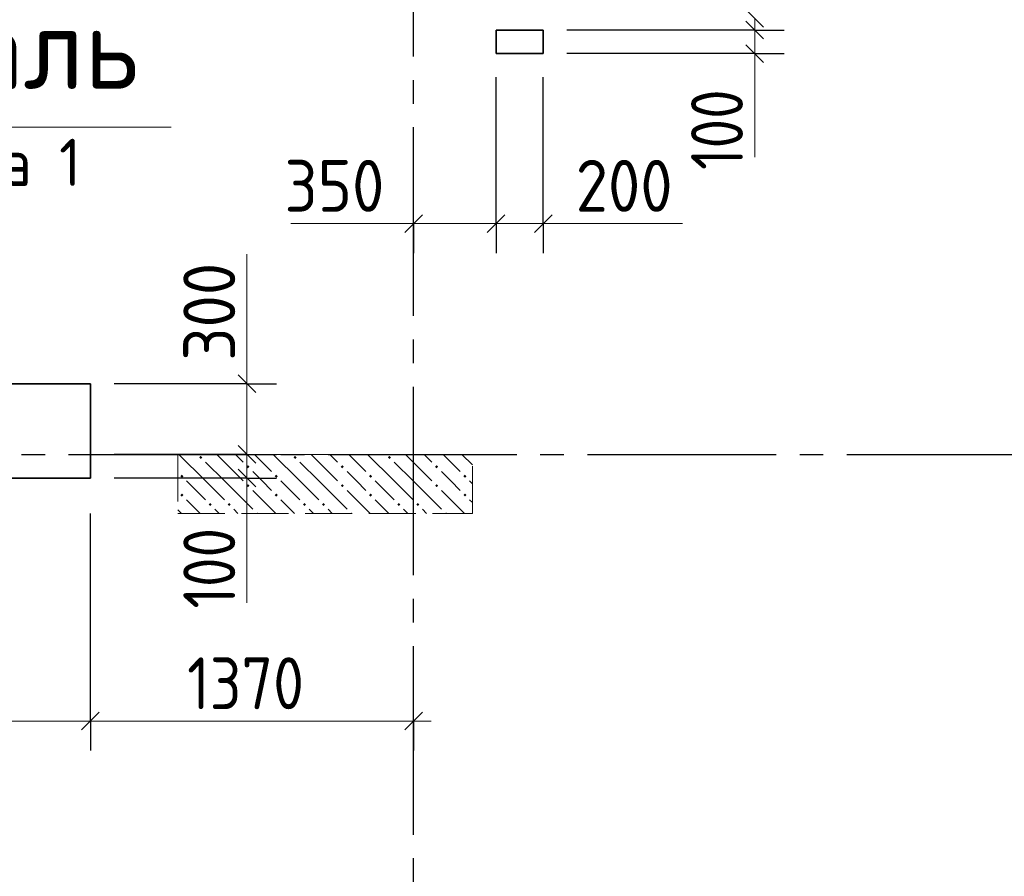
# Model space of a CAD drawing. Header units: millimetres. Extents: x 0 to 59400, y 0 to 42000.
# Tile 9 of 31: x 23393 to 27568, y 25143 to 28776. Entities that reach past the tile are written whole.
import ezdxf

# ---------------------------------------------------------------- set-up
doc = ezdxf.new("R2010")
doc.units = ezdxf.units.MM
doc.linetypes.add('______2', pattern=[270, 200, -70])
doc.linetypes.add('______5', pattern=[1100, 800, -100, 100, -100])
for name, color, linetype, lineweight in [('ЖБ Перекрытие верхний уровень', 7, 'Continuous', 18), ('Общий01', 7, 'Continuous', 13), ('Примечания', 7, 'Continuous', 13), ('Размерная линия_ общее', 7, 'Continuous', 13)]:
    doc.layers.add(name, color=color, linetype=linetype, lineweight=lineweight)
doc.layers.add('ЖБ Пилон', color=7, linetype='______2', lineweight=13, true_color=0xa0a0a0)
doc.layers.add('Оси', color=7, linetype='______5', lineweight=13, true_color=0x656565)
doc.styles.add('ISOCPEUR', font='txt')

msp = doc.modelspace()

# ---------------------------------------------------------------- hatches: boundary and pattern name
at = {"layer": 'ЖБ Пилон', "linetype": 'Continuous', "lineweight": 18, "transparency": 33554687}
for points in [[(24154.1, 26919.6), (24160.6, 26926.1), (24167.1, 26919.6), (24160.6, 26913.1)], [(24554.1, 26919.6), (24560.6, 26926.1), (24567.1, 26919.6), (24560.6, 26913.1)], [(24954.1, 26919.6), (24960.6, 26926.1), (24967.1, 26919.6), (24960.6, 26913.1)], [(24074.1, 26839.6), (24080.6, 26846.1), (24087.1, 26839.6), (24080.6, 26833.1)], [(24354.1, 26879.6), (24360.6, 26886.1), (24367.1, 26879.6), (24360.6, 26873.1)], [(24474.1, 26839.6), (24480.6, 26846.1), (24487.1, 26839.6), (24480.6, 26833.1)], [(24754.1, 26879.6), (24760.6, 26886.1), (24767.1, 26879.6), (24760.6, 26873.1)], [(24874.1, 26839.6), (24880.6, 26846.1), (24887.1, 26839.6), (24880.6, 26833.1)], [(25154.1, 26879.6), (25160.6, 26886.1), (25167.1, 26879.6), (25160.6, 26873.1)], [(25274.1, 26839.6), (25280.6, 26846.1), (25287.1, 26839.6), (25280.6, 26833.1)], [(24354.1, 26799.6), (24360.6, 26806.1), (24367.1, 26799.6), (24360.6, 26793.1)], [(24754.1, 26799.6), (24760.6, 26806.1), (24767.1, 26799.6), (24760.6, 26793.1)], [(25154.1, 26799.6), (25160.6, 26806.1), (25167.1, 26799.6), (25160.6, 26793.1)], [(24074.1, 26759.6), (24080.6, 26766.1), (24087.1, 26759.6), (24080.6, 26753.1)], [(24474.1, 26759.6), (24480.6, 26766.1), (24487.1, 26759.6), (24480.6, 26753.1)], [(24874.1, 26759.6), (24880.6, 26766.1), (24887.1, 26759.6), (24880.6, 26753.1)], [(25274.1, 26759.6), (25280.6, 26766.1), (25287.1, 26759.6), (25280.6, 26753.1)], [(24194.1, 26719.6), (24200.6, 26726.1), (24207.1, 26719.6), (24200.6, 26713.1)], [(24274.1, 26719.6), (24280.6, 26726.1), (24287.1, 26719.6), (24280.6, 26713.1)], [(24594.1, 26719.6), (24600.6, 26726.1), (24607.1, 26719.6), (24600.6, 26713.1)], [(24674.1, 26719.6), (24680.6, 26726.1), (24687.1, 26719.6), (24680.6, 26713.1)], [(24994.1, 26719.6), (25000.6, 26726.1), (25007.1, 26719.6), (25000.6, 26713.1)], [(25074.1, 26719.6), (25080.6, 26726.1), (25087.1, 26719.6), (25080.6, 26713.1)], [(24396.5, 26682), (24400.6, 26686.1), (24404.6, 26682)], [(24796.5, 26682), (24800.6, 26686.1), (24804.6, 26682)], [(25196.5, 26682), (25200.6, 26686.1), (25204.6, 26682)]]:
    msp.add_hatch(color=7, dxfattribs=at).paths.add_polyline_path(points, flags=16)

# ---------------------------------------------------------------- linework, layer by layer
at = {"layer": 'ЖБ Перекрытие верхний уровень', "color": 7, "linetype": 'Continuous', "lineweight": 35, "transparency": 33554687}
for p, q in [((25612.7, 28732), (25412.7, 28732)), ((25412.7, 28732), (25412.7, 28632)), ((25612.7, 28632), (25612.7, 28732)), ((25412.7, 28632), (25612.7, 28632)), ((23692.7, 27232), (21842.7, 27232)), ((23692.7, 26832), (23692.7, 27232)), ((21842.7, 26832), (23692.7, 26832))]:
    msp.add_line(p, q, dxfattribs=at)
at = {"layer": 'ЖБ Пилон', "color": 253, "linetype": '______2', "lineweight": 13, "true_color": 0xa0a0a0, "transparency": 33554687}
for p, q in [((25312.7, 26932), (24062.7, 26932)), ((24062.7, 26932), (24062.7, 26682)), ((25312.7, 26682), (25312.7, 26932)), ((24062.7, 26682), (25312.7, 26682))]:
    msp.add_line(p, q, dxfattribs=at)
at = {"layer": 'ЖБ Пилон', "color": 9, "linetype": 'Continuous', "lineweight": 18, "true_color": 0xc7c7c7, "transparency": 33554687}
for p, q in [((24180.6, 26819.6), (24068.1, 26932)), ((24260.6, 26899.6), (24228.1, 26932)), ((24308.1, 26932), (24340.6, 26899.6)), ((24388.1, 26932), (24460.6, 26859.6)), ((24580.6, 26819.6), (24468.1, 26932)), ((24660.6, 26899.6), (24628.1, 26932)), ((24708.1, 26932), (24740.6, 26899.6)), ((24788.1, 26932), (24860.6, 26859.6)), ((24980.6, 26819.6), (24868.1, 26932)), ((25060.6, 26899.6), (25028.1, 26932)), ((25108.1, 26932), (25140.6, 26899.6)), ((25188.1, 26932), (25260.6, 26859.6)), ((25312.7, 26887.4), (25268.1, 26932)), ((24180.6, 26899.6), (24260.6, 26819.6)), ((24260.6, 26899.6), (24340.6, 26819.6)), ((24580.6, 26899.6), (24660.6, 26819.6)), ((24660.6, 26899.6), (24740.6, 26819.6)), ((24980.6, 26899.6), (25060.6, 26819.6)), ((25060.6, 26899.6), (25140.6, 26819.6)), ((24420.6, 26819.6), (24380.6, 26859.6)), ((24820.6, 26819.6), (24780.6, 26859.6)), ((25220.6, 26819.6), (25180.6, 26859.6)), ((24100.6, 26819.6), (24180.6, 26739.6)), ((24180.6, 26819.6), (24260.6, 26739.6)), ((24260.6, 26819.6), (24380.6, 26699.6)), ((24460.6, 26779.6), (24420.6, 26819.6)), ((24500.6, 26819.6), (24580.6, 26739.6)), ((24580.6, 26819.6), (24660.6, 26739.6)), ((24660.6, 26819.6), (24780.6, 26699.6)), ((24860.6, 26779.6), (24820.6, 26819.6)), ((24900.6, 26819.6), (24980.6, 26739.6)), ((24980.6, 26819.6), (25060.6, 26739.6)), ((25060.6, 26819.6), (25180.6, 26699.6)), ((25260.6, 26779.6), (25220.6, 26819.6)), ((25300.6, 26819.6), (25312.7, 26807.4)), ((24380.6, 26779.6), (24478.1, 26682)), ((24780.6, 26779.6), (24878.1, 26682)), ((25180.6, 26779.6), (25278.1, 26682)), ((24100.6, 26739.6), (24158.1, 26682)), ((24500.6, 26739.6), (24558.1, 26682)), ((24900.6, 26739.6), (24958.1, 26682)), ((25300.6, 26739.6), (25312.7, 26727.4)), ((24062.7, 26697.4), (24078.1, 26682)), ((24238.1, 26682), (24220.6, 26699.6)), ((24300.6, 26699.6), (24318.1, 26682)), ((24638.1, 26682), (24620.6, 26699.6)), ((24700.6, 26699.6), (24718.1, 26682)), ((25038.1, 26682), (25020.6, 26699.6)), ((25100.6, 26699.6), (25118.1, 26682))]:
    msp.add_line(p, q, dxfattribs=at)
at = {"layer": 'Общий01', "color": 7, "linetype": 'Continuous', "lineweight": 13, "transparency": 33554687}
msp.add_lwpolyline([(24034.5, 28319.3), (22312.5, 28319.3), (22312.5, 27651.7), (22054.9, 27394.1)], dxfattribs=at)
at = {"layer": 'Оси', "color": 8, "linetype": '______5', "lineweight": -3, "transparency": 33554687}
for p, q in [((25062.7, 16519.3), (25062.7, 38804.6)), ((3800, 26932), (38610, 26932))]:
    msp.add_line(p, q, dxfattribs=at)
at = {"layer": 'Примечания', "color": 7, "linetype": 'Continuous', "lineweight": 13, "transparency": 33554687}
for p, q in [((26509.4, 28632), (26509.4, 28192)), ((25062.7, 27911.1), (24542.7, 27911.1)), ((25612.7, 27911.1), (26202.7, 27911.1)), ((24356.5, 27232), (24356.5, 27782)), ((24356.5, 26782), (24356.5, 26302))]:
    msp.add_line(p, q, dxfattribs=at)
at = {"layer": 'Размерная линия_ общее', "color": 7, "linetype": 'Continuous', "lineweight": 25, "transparency": 33554687}
for p, q in [((26471.9, 28819.5), (26546.9, 28744.5)), ((26471.9, 28769.5), (26546.9, 28694.5)), ((26471.9, 28669.5), (26546.9, 28594.5)), ((25025.2, 27873.6), (25100.2, 27948.6)), ((25375.2, 27873.6), (25450.2, 27948.6)), ((25575.2, 27873.6), (25650.2, 27948.6)), ((24319, 27269.5), (24394, 27194.5)), ((24319, 26969.5), (24394, 26894.5)), ((24319, 26869.5), (24394, 26794.5)), ((23655.2, 25763.9), (23730.2, 25838.9)), ((25025.2, 25763.9), (25100.2, 25838.9))]:
    msp.add_line(p, q, dxfattribs=at)
at = {"layer": 'Размерная линия_ общее', "color": 253, "linetype": 'Continuous', "lineweight": -3, "true_color": 0xa0a0a0, "transparency": 33554687}
for p, q in [((26509.4, 28732), (26384.4, 28732)), ((26509.4, 28732), (26634.4, 28732)), ((26509.4, 28632), (26384.4, 28632)), ((26509.4, 28632), (26634.4, 28632)), ((25062.7, 27911.1), (25062.7, 28036.1)), ((25412.7, 27911.1), (25412.7, 28036.1)), ((25612.7, 27911.1), (25612.7, 28036.1)), ((25062.7, 27911.1), (25062.7, 27786.1)), ((25062.7, 27911.1), (25062.7, 27911.1)), ((25412.7, 27911.1), (25412.7, 27786.1)), ((25612.7, 27911.1), (25612.7, 27786.1)), ((24356.5, 27232), (24231.5, 27232)), ((24356.5, 27232), (24481.5, 27232)), ((24356.5, 26932), (24231.5, 26932)), ((24356.5, 26932), (24481.5, 26932)), ((24356.5, 26832), (24231.5, 26832)), ((24356.5, 26832), (24481.5, 26832)), ((25062.7, 25801.4), (25062.7, 26004.1)), ((23692.7, 25801.4), (23692.7, 25926.4)), ((25062.7, 25801.4), (25062.7, 25926.4)), ((23692.7, 25801.4), (23692.7, 25676.4)), ((25062.7, 25801.4), (25062.7, 25676.4))]:
    msp.add_line(p, q, dxfattribs=at)
at = {"layer": 'Размерная линия_ общее', "color": 7, "linetype": 'Continuous', "lineweight": 13, "transparency": 33554687}
for p, q in [((26509.4, 28732), (26509.4, 28632)), ((26509.4, 28632), (26509.4, 28557)), ((25062.7, 27911.1), (24987.7, 27911.1)), ((25062.7, 27911.1), (25412.7, 27911.1)), ((25412.7, 27911.1), (25612.7, 27911.1)), ((25612.7, 27911.1), (25687.7, 27911.1)), ((24356.5, 27232), (24356.5, 27307)), ((24356.5, 27232), (24356.5, 26932)), ((24356.5, 26932), (24356.5, 26832)), ((24356.5, 26832), (24356.5, 26757)), ((21842.7, 25801.4), (23692.7, 25801.4)), ((23692.7, 25801.4), (25062.7, 25801.4)), ((25062.7, 25801.4), (25137.7, 25801.4))]:
    msp.add_line(p, q, dxfattribs=at)
msp.add_lwpolyline([(26509.4, 28782), (26509.4, 28774.8), (26509.4, 28774.8), (26509.4, 28732)], dxfattribs=at)
at = {"layer": 'Размерная линия_ общее', "color": 253, "linetype": 'Continuous', "lineweight": -3, "true_color": 0xa0a0a0, "transparency": 33554687}
for points in [[(26509.4, 28732), (26492.4, 28732), (26492.4, 28732), (25712.7, 28732)], [(26509.4, 28632), (26492.4, 28632), (26492.4, 28632), (25712.7, 28632)], [(25412.7, 27911.1), (25412.7, 27928.1), (25412.7, 27928.1), (25412.7, 28295), (25412.7, 28295), (25412.7, 28532)], [(25612.7, 27911.1), (25612.7, 27928.1), (25612.7, 27928.1), (25612.7, 28373.9), (25612.7, 28373.9), (25612.7, 28532)], [(24356.5, 27232), (24339.5, 27232), (24339.5, 27232), (23792.7, 27232)], [(24356.5, 26932), (24339.5, 26932), (24339.5, 26932), (23792.7, 26932)], [(24356.5, 26832), (24339.5, 26832), (24339.5, 26832), (23792.7, 26832)], [(23692.7, 25801.4), (23692.7, 25818.4), (23692.7, 25818.4), (23692.7, 26682)]]:
    msp.add_lwpolyline(points, dxfattribs=at)

# ---------------------------------------------------------------- texts
at = {"layer": 'Общий01', "color": 7, "linetype": 'Continuous', "lineweight": 35, "transparency": 33554687, "attachment_point": 7, "style": 'ISOCPEUR'}
for s, insert, char_height, width in [('\\W0.96;Деталь', (22414.5, 28409.9), 350, 1811.917), ('\\W0.92;плана 1', (22758.7, 28070.8), 200, 1051.823)]:
    msp.add_mtext(s, dxfattribs=dict(at, insert=insert, char_height=char_height, width=width))
at = {"layer": 'Размерная линия_ общее', "color": 7, "linetype": 'Continuous', "lineweight": 25, "transparency": 33554687, "char_height": 220, "attachment_point": 7, "rotation": 90, "style": 'ISOCPEUR'}
for s, insert, width in [('\\W0.83;100', (26459.4, 28138.5), 508.571), ('\\W0.91;300', (24306.5, 27329.5), 561.988), ('\\W0.83;100', (24306.5, 26278.5), 508.571)]:
    msp.add_mtext(s, dxfattribs=dict(at, insert=insert, width=width))
at = {"layer": 'Размерная линия_ общее', "color": 7, "linetype": 'Continuous', "lineweight": 25, "transparency": 33554687, "char_height": 220, "attachment_point": 7, "style": 'ISOCPEUR'}
for s, insert, width in [('\\W0.91;350', (24515.2, 27961.1), 561.988), ('\\W0.91;200', (25750.2, 27961.1), 561.981), ('\\W0.87;1370', (24102.7, 25851.4), 666.903)]:
    msp.add_mtext(s, dxfattribs=dict(at, insert=insert, width=width))

doc.saveas('drawing.dxf')
